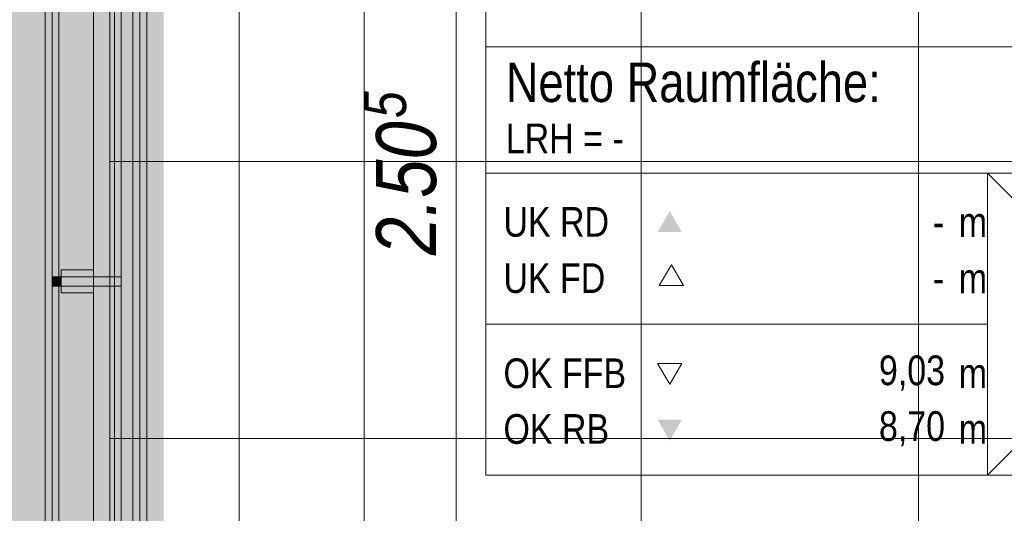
# Model space of a CAD drawing. Extents: x -620 to 300, y 62 to 1112.
# Tile 6 of 200: x -466 to -423, y 333 to 355. Entities that reach past the tile are written whole.
import ezdxf
from ezdxf.lldxf.tags import DXFTag

# ---------------------------------------------------------------- set-up
doc = ezdxf.new("R2010")
doc.units = 0
doc.layers.get('0').update_dxf_attribs({"lineweight": 13})
for name, color, linetype, lineweight, true_color in [('00_E_ST_Handlaufleuchte_Bem', 7, 'Continuous', 5, 0x7d7d00), ('00_E_ST_Handlaufleuchte_Kabel', 3, 'Continuous', 18, 0x00ff00), ('00_E_ST_Handlaufleuchte–Handlauf-Position', 7, 'Continuous', 5, 0x0000b2), ('30 -33 Aussenwände- 7 Fassade_ Elemente', 7, 'Continuous', 9, 0x00aacc), ('30 -34 Innenwände- 6 Elemente', 7, 'Continuous', 9, 0xff6633), ('30 -36 Dächer- 3 Dachbeläge', 7, 'Continuous', 15, 0x9999ff), ('30 -36 Dächer- 4 Dachbekleidungen', 7, 'Continuous', 9, 0xccccff), ('60- 61 allgemeine Ausstattung- 4 Terrassen', 9, 'Continuous', 9, 0x808080), ('70 -75 Raumstempel- 1 Raumstempel-A06CPVLWL0', 1, 'Continuous', 50, 0xff0000), ('iwb_Layout BA_Markierung', 7, 'Continuous', 9, 0xbadcdc)]:
    doc.layers.add(name, color=color, linetype=linetype, lineweight=lineweight, true_color=true_color)
doc.layers.add('70 -71 Achsen- 1 Gebäudeachsen', color=7, linetype='STRICHPUNKT2-A06CPVM0L0', lineweight=18)
doc.styles.get("Standard").update_dxf_attribs({"font": 'ARIALN.TTF'})
tags = doc.linetypes.add('STRICHPUNKT2-A06CPVM0L0', pattern=[12.7, 6.35, -3.175, 0, -3.175]).pattern_tags.tags
tags[10:11] = [DXFTag(74, 4), DXFTag(75, 0), DXFTag(340, '0'), DXFTag(46, 0.0), DXFTag(50, 0.0), DXFTag(44, 0.0), DXFTag(45, 0.0)]
tags[8:9] = [DXFTag(74, 4), DXFTag(75, 0), DXFTag(340, '0'), DXFTag(46, 0.0), DXFTag(50, 0.0), DXFTag(44, 0.0), DXFTag(45, 0.0)]
tags[6:7] = [DXFTag(74, 4), DXFTag(75, 0), DXFTag(340, '0'), DXFTag(46, 0.0), DXFTag(50, 0.0), DXFTag(44, 0.0), DXFTag(45, 0.0)]
tags[4:5] = [DXFTag(74, 4), DXFTag(75, 0), DXFTag(340, '0'), DXFTag(46, 0.0), DXFTag(50, 0.0), DXFTag(44, 0.0), DXFTag(45, 0.0)]

# ---------------------------------------------------------------- blocks, each defined once
blk = doc.blocks.new('Polygon-A06CPVLNL0')
at = {"color": 0, "linetype": 'ByBlock', "lineweight": -2, "ltscale": 0.13}
blk.add_solid([(-459.485, 86.607), (-538.631, 86.396), (-459.318, 1083.814), (-538.631, 1083.814)], dxfattribs=at)
blk = doc.blocks.new('Referenz-A06CPVM1L0')
at = {"layer": '30 -33 Aussenwände- 7 Fassade_ Elemente', "color": 0, "linetype": 'Continuous', "ltscale": 0.13}
for p, q in [((-463.976, 372.673), (-463.976, 264.814)), ((-463.976, 264.814), (-463.976, 372.673))]:
    blk.add_line(p, q, dxfattribs=at)
at = {"layer": '30 -34 Innenwände- 6 Elemente', "color": 0, "linetype": 'Continuous', "ltscale": 0.13}
for p, q in [((-463.976, 372.674), (-463.976, 264.814)), ((-461.776, 262.614), (-461.776, 372.674)), ((-460.776, 372.674), (-460.776, 261.614)), ((-460.176, 261.014), (-460.176, 372.674))]:
    blk.add_line(p, q, dxfattribs=at)
at = {"layer": '30 -36 Dächer- 3 Dachbeläge', "color": 0, "linetype": 'Continuous', "ltscale": 0.15}
for p, q in [((-464.576, 376.214), (-464.576, 265.414)), ((-461.576, 262.414), (-461.576, 376.214))]:
    blk.add_line(p, q, dxfattribs=at)
at = {"layer": '30 -36 Dächer- 3 Dachbeläge', "color": 0, "lineweight": 9}
for p, q in [((-464.276, 343.564), (-463.876, 343.564)), ((-463.876, 343.564), (-463.876, 343.164)), ((-463.876, 343.164), (-464.276, 343.164))]:
    blk.add_line(p, q, dxfattribs=at)
at = {"layer": '30 -36 Dächer- 3 Dachbeläge', "color": 0, "lineweight": 0}
for points in [[(-464.576, 265.414), (-464.576, 376.214), (-461.576, 262.414)], [(-461.576, 262.414), (-464.576, 376.214), (-461.576, 376.214)], [(-463.876, 343.164), (-463.876, 343.564), (-464.276, 343.164)], [(-464.276, 343.164), (-463.876, 343.564), (-464.276, 343.564)]]:
    blk.add_solid(points, dxfattribs=at)
at = {"layer": '30 -36 Dächer- 4 Dachbekleidungen', "color": 0, "linetype": 'Continuous', "ltscale": 0.13}
for p, q in [((-464.276, 376.214), (-464.276, 265.114)), ((-462.476, 263.314), (-462.476, 376.214)), ((-461.276, 376.214), (-461.276, 262.114)), ((-460.476, 261.314), (-460.476, 376.214)), ((-462.476, 343.864), (-463.876, 343.864)), ((-463.876, 343.864), (-463.876, 343.564)), ((-462.476, 343.564), (-463.876, 343.564)), ((-463.876, 343.564), (-463.876, 343.164)), ((-462.476, 343.564), (-461.276, 343.564)), ((-461.276, 343.564), (-461.276, 343.164)), ((-463.876, 343.164), (-462.476, 343.164)), ((-463.876, 342.864), (-463.876, 343.164)), ((-462.476, 342.864), (-463.876, 342.864)), ((-461.276, 343.164), (-462.476, 343.164))]:
    blk.add_line(p, q, dxfattribs=at)
at = {"layer": '60- 61 allgemeine Ausstattung- 4 Terrassen', "color": 0}
for p, q in [((-438.756, 214.014), (-438.756, 450.214)), ((-450.756, 214.014), (-450.756, 376.813)), ((-426.756, 214.014), (-426.756, 373.014)), ((-461.776, 372.673), (-461.776, 264.014)), ((-461.776, 348.554), (-354.726, 348.554)), ((-461.776, 336.554), (-354.726, 336.554))]:
    blk.add_line(p, q, dxfattribs=at)
at = {"layer": '70 -71 Achsen- 1 Gebäudeachsen', "color": 0, "linetype": 'STRICHPUNKT2-A06CPVM0L0', "ltscale": 0.18}
blk.add_line((-456.176, 1084.554), (-456.176, 85.114), dxfattribs=at)
at = {"layer": '70 -75 Raumstempel- 1 Raumstempel-A06CPVLWL0', "color": 0, "lineweight": 9}
for p, q in [((-445.49, 361.117), (-445.49, 334.977)), ((-409.166, 353.522), (-445.49, 353.522)), ((-445.49, 348.047), (-423.762, 348.047)), ((-420.878, 345.15), (-423.762, 348.047)), ((-409.166, 348.047), (-423.762, 348.047)), ((-423.762, 348.047), (-423.762, 334.977)), ((-437.453, 344.087), (-437.976, 343.181)), ((-436.93, 343.181), (-437.453, 344.087)), ((-437.976, 343.181), (-436.93, 343.181)), ((-445.49, 341.512), (-423.762, 341.512)), ((-437.525, 338.908), (-438.048, 339.814)), ((-438.048, 339.814), (-437.001, 339.814)), ((-437.001, 339.814), (-437.525, 338.908)), ((-420.878, 337.875), (-423.762, 334.977)), ((-409.166, 334.977), (-445.49, 334.977))]:
    blk.add_line(p, q, dxfattribs=at)
at = {"layer": '70 -75 Raumstempel- 1 Raumstempel-A06CPVLWL0', "color": 0, "lineweight": 0}
for points in [[(-437.001, 345.502), (-437.525, 346.408), (-438.048, 345.502)], [(-437.001, 337.371), (-437.525, 336.465), (-438.048, 337.371)]]:
    blk.add_solid(points, dxfattribs=at)
at = {"layer": '70 -75 Raumstempel- 1 Raumstempel-A06CPVLWL0', "color": 0, "linetype": 'Continuous', "ltscale": 0.5, "attachment_point": 1, "rotation": 0}
for s, insert, char_height in [('{\\fArial Narrow;Netto Raumfläche:}', (-444.624, 352.842), 1.71171), ('{\\fArial Narrow;LRH = -}', (-444.624, 350.197), 1.28378), ('{\\fArial Narrow;UK RD}', (-444.725, 346.582), 1.28378), ('{\\fArial Narrow;m}', (-425.005, 346.572), 1.28378), ('{\\fArial Narrow;-}', (-426.125, 346.572), 1.28378), ('{\\fArial Narrow;UK FD}', (-444.725, 344.148), 1.28378), ('{\\fArial Narrow;m}', (-425.005, 344.138), 1.28378), ('{\\fArial Narrow;-}', (-426.125, 344.138), 1.28378), ('{\\fArial Narrow;OK FFB}', (-444.725, 340.029), 1.28378), ('{\\fArial Narrow;9,03}', (-428.463, 340.155), 1.28378), ('{\\fArial Narrow;m}', (-425.005, 340.029), 1.28378), ('{\\fArial Narrow;8,70}', (-428.463, 337.741), 1.28378), ('{\\fArial Narrow;OK RB}', (-444.725, 337.615), 1.28378), ('{\\fArial Narrow;m}', (-425.005, 337.615), 1.28378)]:
    blk.add_mtext(s, dxfattribs=dict(at, insert=insert, char_height=char_height))
blk = doc.blocks.new('Polygon-A06CPVO5L0')
at = {"color": 0, "linetype": 'ByBlock', "lineweight": -2, "ltscale": 0.13}
for points in [[(-460.776, 261.614), (-460.776, 372.674), (-459.976, 372.674)], [(-460.776, 261.614), (-459.976, 372.674), (-459.976, 260.814)]]:
    blk.add_solid(points, dxfattribs=at)
blk = doc.blocks.new('Maß-A06CPVODL0')
at = {"color": 0, "linetype": 'ByBlock', "lineweight": -2, "ltscale": 0.13}
blk.add_line((-446.776, 322.914), (-446.776, 373.014), dxfattribs=at)
at = {"color": 0, "linetype": 'ByBlock', "lineweight": -2, "ltscale": 0.13, "attachment_point": 1, "rotation": 90}
for s, insert, char_height in [('{\\fArial Narrow|b0|i1;5}', (-450.763, 350.438), 1.82), ('{\\fArial Narrow|b0|i1;2.50}', (-450.243, 344.5), 2.6)]:
    blk.add_mtext(s, dxfattribs=dict(at, insert=insert, char_height=char_height))
blk = doc.blocks.new('Polylinie-A06CPVPLL0')
at = {"color": 0, "linetype": 'ByBlock', "lineweight": -2, "ltscale": 0.18}
blk.add_solid([(-460.275, 261.214), (-460.475, 261.414), (-460.275, 372.674), (-460.475, 372.674)], dxfattribs=at)

msp = doc.modelspace()

# ---------------------------------------------------------------- block references
at = {"color": 8, "lineweight": 13, "ltscale": 0.13, "true_color": 0x808080}
msp.add_blockref('Referenz-A06CPVM1L0', (0, 0), dxfattribs=at)
at = {"layer": '00_E_ST_Handlaufleuchte_Bem', "ltscale": 0.13}
msp.add_blockref('Maß-A06CPVODL0', (0, 0), dxfattribs=at)
at = {"layer": '00_E_ST_Handlaufleuchte_Kabel', "ltscale": 0.18}
msp.add_blockref('Polylinie-A06CPVPLL0', (0, 0), dxfattribs=at)
at = {"layer": '00_E_ST_Handlaufleuchte–Handlauf-Position', "ltscale": 0.13}
msp.add_blockref('Polygon-A06CPVO5L0', (0, 0), dxfattribs=at)
at = {"layer": 'iwb_Layout BA_Markierung', "ltscale": 0.13}
msp.add_blockref('Polygon-A06CPVLNL0', (0, 0), dxfattribs=at)

doc.saveas('drawing.dxf')
